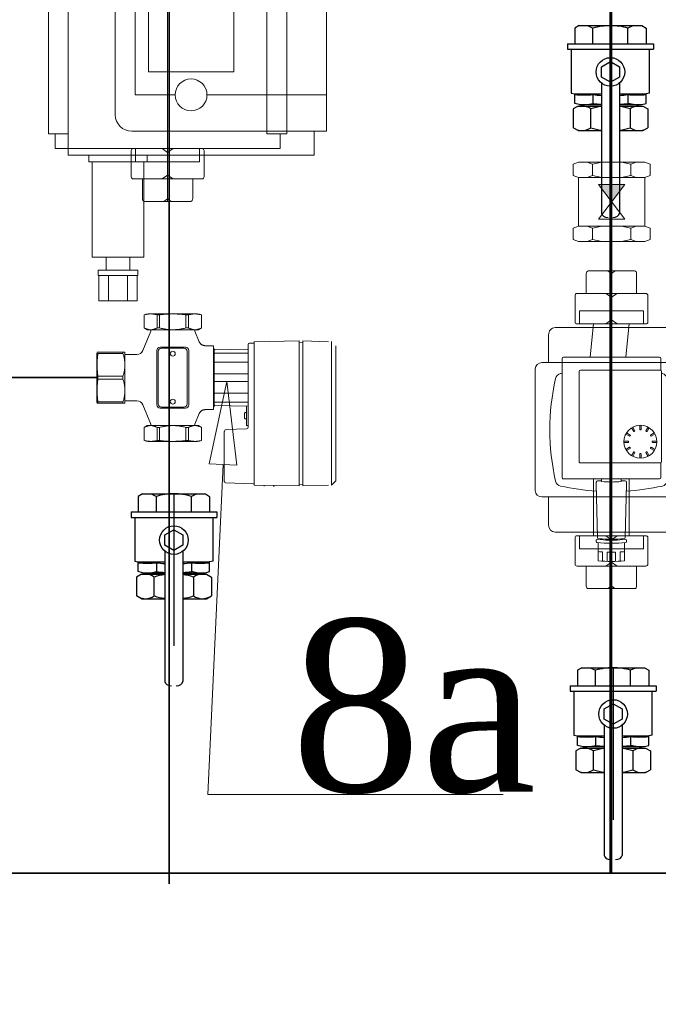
# Model space of a CAD drawing. Header units: centimetres. Extents: x -122 to 72759, y 3298 to 43172.
# Tile 213 of 243: x 31802 to 31850, y 17227 to 17302. Entities that reach past the tile are written whole.
import ezdxf
from ezdxf import colors
from ezdxf.entities.mleader import LeaderData, LeaderLine
from ezdxf.enums import TextEntityAlignment as Align
from ezdxf.lldxf.tags import DXFTag
from ezdxf.math import Vec2, Vec3

# ---------------------------------------------------------------- set-up
doc = ezdxf.new("R2010")
doc.units = ezdxf.units.CM
doc.header["$MEASUREMENT"] = 0
doc.layers.get('0').update_dxf_attribs({"lineweight": 5})
for name, color, linetype, lineweight in [('2DH_OBJ', 7, 'Continuous', 25), ('IS_ct-p', 30, 'CIEPťO_TECH_POWROT1', 60), ('IS_Powrót', 5, 'DASH', 35), ('IS_Text_Odbiornikow_Therm', 7, 'Continuous', 5), ('IS_Zasilanie', 1, 'SOLID', 35), ('S-Opisy', 250, 'Continuous', 15)]:
    doc.layers.add(name, color=color, linetype=linetype, lineweight=lineweight)
doc.layers.add('IS_Armatura_Therm', color=7, linetype='SOLID', lineweight=5, true_color=0x000000)
doc.styles.add('CP_ATTR', font='ROMANS.SHX')
doc.styles.add('IS_KS_wewn_opis', font='ARIALN.TTF', dxfattribs={"width": 0.8, "height": 18})
doc.styles.get("Standard").update_dxf_attribs({"font": 'ARIAL.TTF'})
doc.linetypes.add('CIEPťO_TECH_POWROT1', pattern='A,30,-0.0001,["//",Standard,S=8,R=0,X=0,Y=-4],-0.0001,30,-30', length=90.0002)
tags = doc.linetypes.add('DASH', pattern=[15, 10, -5]).pattern_tags.tags
tags[6:7] = [DXFTag(74, 4), DXFTag(75, 0), DXFTag(340, '0'), DXFTag(46, 0.0), DXFTag(50, 0.0), DXFTag(44, 0.0), DXFTag(45, 0.0)]
tags[4:5] = [DXFTag(74, 4), DXFTag(75, 0), DXFTag(340, '0'), DXFTag(46, 0.0), DXFTag(50, 0.0), DXFTag(44, 0.0), DXFTag(45, 0.0)]
tags = doc.linetypes.add('SOLID', pattern=[10, 10, 0]).pattern_tags.tags
tags[6:7] = [DXFTag(74, 4), DXFTag(75, 0), DXFTag(340, '0'), DXFTag(46, 0.0), DXFTag(50, 0.0), DXFTag(44, 0.0), DXFTag(45, 0.0)]
tags[4:5] = [DXFTag(74, 4), DXFTag(75, 0), DXFTag(340, '0'), DXFTag(46, 0.0), DXFTag(50, 0.0), DXFTag(44, 0.0), DXFTag(45, 0.0)]

# ---------------------------------------------------------------- blocks, each defined once
blk = doc.blocks.new('G$CF8EA4293')
at = {"layer": 'IS_Armatura_Therm'}
for p, q in [((-1.9, 0.993), (-1.9, -0.492)), ((-1.748, 1.202), (1.748, 1.202)), ((-0.273, 1.202), (0, 1.015)), ((0, -2.798), (0, 1.202)), ((0.273, 1.202), (0, 1.015)), ((0, -0.498), (0, 1.015)), ((1.9, 0.993), (1.9, -0.492)), ((-2.75, -0.651), (-2.75, -2.645)), ((-2.595, -0.498), (2.595, -0.498)), ((-0.423, -0.498), (0, -0.788)), ((0.423, -0.498), (0, -0.788)), ((2.75, -2.645), (2.75, -0.651)), ((0, -2.497), (0, -0.788)), ((0, -19.798), (0, -1.798)), ((-2.595, -2.798), (2.595, -2.798)), ((-2.415, -2.798), (2.415, -2.798)), ((-0.423, -2.787), (0, -2.497)), ((0.423, -2.787), (0, -2.497)), ((12, -17.498), (12, -12.998)), ((-2.45, -14.748), (0.575, -14.748)), ((-2.75, -18.951), (-2.75, -20.945)), ((2.595, -18.798), (-2.595, -18.798)), ((-2.415, -18.798), (2.415, -18.798)), ((-0.423, -18.81), (0, -19.099)), ((0, -18.798), (0, -22.798)), ((0.423, -18.81), (0, -19.099)), ((0, -19.099), (0, -20.808)), ((2.75, -20.945), (2.75, -18.951)), ((-0.423, -21.098), (0, -20.808)), ((0.423, -21.098), (0, -20.808)), ((2.595, -21.098), (-2.595, -21.098)), ((-1.9, -22.59), (-1.9, -21.104)), ((0, -21.098), (0, -22.611)), ((1.9, -22.59), (1.9, -21.104)), ((1.748, -22.798), (-1.748, -22.798)), ((-0.273, -22.798), (0, -22.611)), ((0.273, -22.798), (0, -22.611))]:
    blk.add_line(p, q, dxfattribs=at)
at = {"layer": 'IS_Armatura_Therm', "extrusion": (-1, 2.83277e-16, 0)}
for p, q in [((-2.415, -1.798), (2.415, -1.798)), ((-2.415, -2.798), (-2.415, -1.798)), ((2.415, -2.798), (2.415, -1.798)), ((-8.491, -3.898), (-8.491, -2.798)), ((8.491, -2.798), (-8.491, -2.798)), ((-7.5, -2.298), (-7.5, -19.298)), ((11.079, -2.298), (-7.5, -2.298)), ((11.079, -4.098), (11.079, -2.298)), ((-9, -17.698), (-9, -3.898)), ((-7.5, -3.898), (-9, -3.898)), ((-7.5, -3.898), (-7.5, -17.698)), ((12, -4.098), (-2.7, -4.098)), ((12, -17.498), (12, -4.098)), ((-3.95, -16.248), (-3.95, -5.348)), ((12, -6.598), (-2.45, -6.598)), ((-2.45, -6.598), (-2.45, -14.748)), ((-1.45, -12.998), (-1.45, -7.598)), ((-1.45, -7.598), (5, -7.598)), ((5, -7.598), (5, -12.998)), ((5, -12.998), (-1.45, -12.998)), ((2.975, -14.748), (12, -14.748)), ((-9, -17.698), (-7.5, -17.698)), ((-8.491, -18.798), (-8.491, -17.698)), ((-2.7, -17.498), (12, -17.498)), ((11.079, -19.298), (11.079, -17.498)), ((-8.491, -18.798), (8.491, -18.798)), ((-7.5, -19.298), (11.079, -19.298)), ((-5.95, -19.798), (-5.95, -19.298)), ((-2.415, -18.798), (-2.415, -19.798)), ((-1.55, -19.798), (-1.55, -19.298)), ((2.415, -18.798), (2.415, -19.798)), ((-5.95, -19.798), (-1.55, -19.798)), ((-5.7, -19.798), (-5.7, -26.998)), ((-2.415, -19.798), (2.415, -19.798)), ((-1.8, -19.798), (-1.8, -26.998)), ((-5.7, -26.998), (-1.8, -26.998)), ((-4.65, -26.998), (-4.65, -27.998)), ((-2.85, -26.998), (-2.85, -27.998)), ((-5.25, -27.998), (-2.25, -27.998)), ((-5.25, -27.998), (-5.25, -28.398)), ((-2.25, -27.998), (-2.25, -28.398)), ((-5.25, -28.398), (-2.25, -28.398)), ((-5.193, -28.398), (-5.193, -30.298)), ((-4.472, -28.398), (-4.472, -30.298)), ((-3.028, -28.398), (-3.028, -30.298)), ((-2.307, -28.398), (-2.307, -30.298)), ((-5.193, -30.298), (-2.307, -30.298))]:
    blk.add_line(p, q, dxfattribs=at)
at = {"layer": 'IS_Armatura_Therm', "extrusion": (1, -2.83277e-16, 0)}
for p, q in [((8.491, -3.898), (8.491, -2.798)), ((7.5, -3.898), (9, -3.898)), ((7.5, -3.898), (7.5, -17.698)), ((9, -17.698), (9, -3.898)), ((9, -17.698), (7.5, -17.698)), ((8.491, -18.798), (8.491, -17.698))]:
    blk.add_line(p, q, dxfattribs=at)
at = {"layer": 'IS_Armatura_Therm'}
for centre, radius, start, end in [((-2.7, -5.348), 1.25, 90, 180), ((1.775, -14.748), 1.2, 90, 180), ((1.775, -14.748), 1.2, 0, 90), ((1.775, -14.748), 1.2, 180, 270), ((1.775, -14.748), 1.2, 270, 0), ((-2.7, -16.248), 1.25, 180, 270)]:
    blk.add_arc(centre, radius, start, end, dxfattribs=at)
for centre, major_axis, ratio, start_param, end_param in [((-1.748, 0.993), (0, 0.209), 0.728684, 0, 1.570796), ((1.748, 0.993), (0, 0.209), 0.728684, -1.570796, 0), ((-2.595, -0.651), (0.155, 0), 0.992157, 1.570796, 3.141593), ((2.595, -0.651), (0.155, 0), 0.992157, 0, 1.570796), ((-2.595, -2.645), (0.155, 0), 0.992157, 3.141593, 4.712389), ((2.595, -2.645), (0.155, 0), 0.992157, -1.570796, 0), ((-2.595, -18.951), (-0.155, 0), 0.992157, -1.570796, 0), ((2.595, -18.951), (-0.155, 0), 0.992157, 3.141593, 4.712389), ((-2.595, -20.945), (-0.155, 0), 0.992157, 0, 1.570796), ((2.595, -20.945), (-0.155, 0), 0.992157, 1.570796, 3.141593), ((-1.748, -22.59), (0, -0.209), 0.728684, -1.570796, 0), ((1.748, -22.59), (0, -0.209), 0.728684, 0, 1.570796)]:
    blk.add_ellipse(centre, major_axis=major_axis, ratio=ratio, start_param=start_param, end_param=end_param, dxfattribs=at)
at = {"layer": 'IS_Armatura_Therm', "linetype": 'ByBlock', "style": 'CP_ATTR', "flags": 9}
for tag, rotation, p in [('OTHER', 270, (-0.003, 0.115)), ('WEIGHT', 270, (-0.003, 0.115)), ('VOLTAGE', 270, (-0.003, 0.115)), ('POWER', 270, (-0.003, 0.115)), ('FLOW', 270, (-0.003, 0.115)), ('TEMPERATURE', 270, (-0.003, 0.115)), ('PN', 270, (-0.003, 0.115)), ('DN', 270, (-0.003, 0.115)), ('CHARACTER', 270, (-0.003, 0.115)), ('ORDER-NO', 270, (-0.003, 0.115)), ('PRODUCT-TYPE', 270, (-0.003, 0.115)), ('ARTICLE', 270, (-0.003, 0.115)), ('PRODUCER', 270, (-0.003, 0.115)), ('NUMBER', 270, (-0.003, 0.115)), ('GROUP', 270, (-0.003, 0.115)), ('NAME', 270, (-0.003, 0.115)), ('OTHER', 90, (0.002, -19.812)), ('PRICE', 90, (0.002, -19.812)), ('EQUIPMENT', 90, (0.002, -19.812)), ('QUANTITY', 90, (0.002, -19.812)), ('WEIGHT', 90, (0.002, -19.812)), ('VOLTAGE', 90, (0.002, -19.812)), ('POWER', 90, (0.002, -19.812)), ('FLOW', 90, (0.002, -19.812)), ('TEMPERATURE', 90, (0.002, -19.812)), ('PN', 90, (0.002, -19.812)), ('DN', 90, (0.002, -19.812)), ('CHARACTER', 90, (0.002, -19.812)), ('ORDER-NO', 90, (0.002, -19.812)), ('PRODUCT-TYPE', 90, (0.002, -19.812)), ('ARTICLE', 90, (0.002, -19.812)), ('PRODUCER', 90, (0.002, -19.812)), ('NUMBER', 90, (0.002, -19.812)), ('GROUP', 90, (0.002, -19.812)), ('NAME', 90, (0.002, -19.812)), ('OTHER', 90, (0.003, -21.712)), ('WEIGHT', 90, (0.003, -21.712)), ('VOLTAGE', 90, (0.003, -21.712)), ('POWER', 90, (0.003, -21.712)), ('TEMPERATURE', 90, (0.003, -21.712)), ('CHARACTER', 90, (0.003, -21.712)), ('ORDER-NO', 90, (0.003, -21.712)), ('PRODUCT-TYPE', 90, (0.003, -21.712)), ('ARTICLE', 90, (0.003, -21.712)), ('PRODUCER', 90, (0.003, -21.712)), ('NUMBER', 90, (0.003, -21.712)), ('GROUP', 90, (0.003, -21.712)), ('FLOW', 90, (0.003, -21.712)), ('PN', 90, (0.003, -21.712)), ('DN', 90, (0.003, -21.712)), ('NAME', 90, (0.003, -21.712))]:
    blk.add_attdef(tag, text='', height=0.00005, rotation=rotation, dxfattribs=at).set_placement(p, align=Align.MIDDLE_LEFT)
blk = doc.blocks.new('G$CA64AE2BC')
for p, q in [((-2.376, 3.5), (-2.7, 3.306)), ((-2.7, 3.306), (-2.7, 2.127)), ((-2.376, 3.5), (2.376, 3.5)), ((-1.729, 3.5), (-1.323, 3.306)), ((-1.323, 2.127), (-1.323, 3.306)), ((0, 3.5), (0, -8)), ((1.729, 3.5), (1.323, 3.306)), ((1.323, 2.127), (1.323, 3.306)), ((2.376, 3.5), (2.7, 3.306)), ((2.7, 3.306), (2.7, 2.127)), ((-3.239, 2.127), (3.239, 2.127)), ((-3.239, 2.127), (-3.239, 1.716)), ((-3.239, 1.716), (3.239, 1.716)), ((-2.958, 1.716), (-2.958, -1.592)), ((2.958, -1.592), (2.958, 1.716)), ((3.239, 2.127), (3.239, 1.716)), ((-0.675, 0.39), (0, 0.779)), ((0, 0.779), (0.675, 0.39)), ((-0.675, -0.39), (-0.675, 0.39)), ((0.675, 0.39), (0.675, -0.39)), ((0, -0.779), (-0.675, -0.39)), ((0.675, -0.39), (0, -0.779)), ((-0.675, -0.843), (-0.675, -10.679)), ((0.675, -0.843), (0.675, -10.679)), ((-2.958, -1.592), (-2.7, -1.648)), ((-2.7, -2.381), (-2.7, -1.648)), ((-2.7, -1.648), (-0.675, -1.648)), ((-1.323, -1.711), (-1.323, -2.381)), ((0.675, -1.648), (2.7, -1.648)), ((1.323, -1.711), (1.323, -2.381)), ((2.958, -1.592), (2.7, -1.648)), ((2.7, -2.381), (2.7, -1.648)), ((-2.45, -2.575), (-2.829, -2.787)), ((-2.829, -2.787), (-2.829, -4.213)), ((-2.376, -2.464), (-2.7, -2.381)), ((-2.45, -2.575), (-0.675, -2.575)), ((-2.376, -2.464), (-0.675, -2.464)), ((-2.12, -2.464), (-2.12, -2.575)), ((-1.729, -2.464), (-1.323, -2.381)), ((-1.485, -4.213), (-1.485, -2.787)), ((0.675, -2.464), (2.376, -2.464)), ((0.675, -2.575), (2.45, -2.575)), ((1.729, -2.464), (1.323, -2.381)), ((1.485, -2.787), (1.485, -4.213)), ((2.12, -2.464), (2.12, -2.575)), ((2.376, -2.464), (2.7, -2.381)), ((2.45, -2.575), (2.829, -2.787)), ((2.829, -2.787), (2.829, -4.213)), ((-2.45, -4.425), (-2.829, -4.213)), ((-2.45, -4.425), (-0.675, -4.425)), ((0.675, -4.425), (2.45, -4.425)), ((2.45, -4.425), (2.829, -4.213))]:
    blk.add_line(p, q)
blk.add_circle((0, 0), 1.08)
for centre, major_axis, ratio, start_param, end_param in [((0.009, 1.163), (3.335, 0), 0.700858, 1.57347, 1.981618), ((-0.009, 1.163), (3.335, 0), 0.700858, 1.159975, 1.568122), ((-1.945, -1.243), (2.307, 0), 0.214533, 4.378938, 4.712393), ((-1.945, -1.243), (1.896, 0), 0.261045, -1.570792, -1.236579), ((0.204, -0.795), (3.824, 0), 0.261045, 4.301568, 4.480366), ((-0.204, -0.795), (3.824, 0), 0.261045, -1.338774, -1.159975), ((1.945, -1.243), (1.896, 0), 0.261045, 4.378172, 4.712385), ((1.945, -1.243), (2.307, 0), 0.214533, 4.712385, 5.04584), ((-2.138, -3.847), (0, 1.272), 0.98529, 0.004995, 0.411526), ((-2.144, -3.791), (0, 1.216), 0.959459, -0.600118, 0), ((-0.168, -7.12), (0, 4.545), 0.959459, 0.116569, 0.306968), ((0.204, -1.466), (3.824, 0), 0.261045, 4.301568, 4.480366), ((-0.204, -1.466), (3.824, 0), 0.261045, -1.338774, -1.159975), ((0.168, -7.12), (0, 4.545), 0.959459, -0.306968, -0.116569), ((2.144, -3.791), (0, 1.216), 0.959459, 0, 0.600118), ((-2.138, -3.153), (0, 1.272), 0.98529, 2.730067, 3.136597), ((-2.144, -3.209), (0, 1.216), 0.959459, -3.141593, -2.541474), ((-0.168, 0.12), (0, 4.545), 0.959459, 2.834625, 3.025024), ((0.168, 0.12), (0, 4.545), 0.959459, -3.025024, -2.834625), ((2.144, -3.209), (0, 1.216), 0.959459, 2.541474, 3.141593), ((2.138, -3.153), (0, 1.272), 0.98529, -3.136597, -2.730067), ((-0.169, -10.679), (0.506, 0), 0.633951, 3.141593, 4.712389), ((0.169, -10.679), (0.506, 0), 0.633951, -1.570796, 0)]:
    blk.add_ellipse(centre, major_axis=major_axis, ratio=ratio, start_param=start_param, end_param=end_param)
at = {"linetype": 'ByBlock', "style": 'CP_ATTR', "flags": 9}
for tag in ['NAME', 'GROUP', 'NUMBER', 'PRODUCER', 'ARTICLE', 'PRODUCT-TYPE', 'ORDER-NO', 'CHARACTER', 'DN', 'PN', 'TEMPERATURE', 'FLOW', 'POWER', 'VOLTAGE', 'WEIGHT', 'OTHER']:
    blk.add_attdef(tag, text='', height=0.000005, rotation=270, dxfattribs=at).set_placement((-0.003, 3.509), align=Align.MIDDLE_LEFT)
blk = doc.blocks.new('A$C0A6F419B')
for p, q in [((32.1, 29.58), (5.21, 29.58)), ((6, 30.36), (31.32, 30.36)), ((31.32, 30.36), (32.1, 29.58)), ((5.09, 24.21), (5.23, 29.02)), ((32.25, 24.21), (32.12, 29.02)), ((5.09, 24.21), (32.25, 24.21)), ((5.41, 24.21), (5.35, 23.53)), ((31.93, 24.21), (31.99, 23.53)), ((5.08, 23.53), (32.26, 23.53)), ((5.08, 23.53), (5.23, 15.13)), ((32.12, 15.13), (32.26, 23.53)), ((32.41, 18.73), (32.24, 18.73)), ((32.31, 16.93), (32.15, 16.93)), ((5.23, 15.13), (5.23, 15.13)), ((5.28, 15.08), (32.06, 15.08)), ((5.47, 15.02), (5.5, 14.2)), ((31.68, 9.72), (31.87, 15.02)), ((5.75, 13.96), (21.22, 13.96)), ((6.64, 13.83), (6.75, 7.6)), ((7.37, 7.47), (7.37, 13.96)), ((9.04, 7.47), (9.04, 13.96)), ((11.23, 7.47), (11.23, 13.96)), ((12.69, 7.47), (12.69, 13.96)), ((14.88, 7.47), (14.88, 13.96)), ((16.55, 7.47), (16.55, 13.96)), ((17.28, 13.96), (17.17, 7.6)), ((17.41, 13.62), (20.78, 13.62)), ((18.47, 13.62), (18.51, 13.4)), ((18.64, 13.29), (19.53, 13.29)), ((19.7, 13.62), (19.67, 13.4)), ((20.92, 13.83), (20.92, 13.76)), ((21.55, 13.64), (21.69, 9.81)), ((22.02, 9.48), (31.44, 9.48)), ((17.95, 7.47), (5.97, 7.47)), ((5.97, 5.88), (5.97, 7.47)), ((6.75, 7.6), (17.17, 7.6)), ((6.88, 7.47), (17.04, 7.47)), ((10.77, 7.47), (10.76, 7.47)), ((13.15, 7.47), (13.16, 7.47)), ((17.95, 5.88), (17.95, 7.47)), ((0.18, 5.22), (-0.02, 4.48)), ((-0.02, 4.48), (-0.02, -4.81)), ((2.63, 5.22), (0.18, 5.22)), ((2.63, 5.22), (0.18, 5.22)), ((0.18, 5.22), (0.18, 5.22)), ((2.97, 4.63), (2.63, 5.22)), ((2.63, 5.22), (2.63, 5.22)), ((2.97, -4.96), (2.97, 4.63)), ((3.27, 3.95), (2.97, 3.95)), ((3.27, 3.95), (5.24, 4.78)), ((18.68, 4.78), (20.65, 3.95)), ((20.95, 3.95), (20.65, 3.95)), ((21.29, 5.22), (20.95, 4.63)), ((20.95, 4.63), (20.95, -4.96)), ((21.29, 5.22), (21.29, 5.22)), ((23.74, 5.22), (21.29, 5.22)), ((23.74, 5.22), (21.29, 5.22)), ((23.74, 5.22), (23.74, 5.22)), ((23.94, 4.48), (23.74, 5.22)), ((23.94, 4.48), (23.94, -4.81)), ((2.63, 2.75), (0.18, 2.75)), ((0.18, 2.75), (0.18, 2.3)), ((2.63, 2.3), (0.18, 2.3)), ((2.63, 2.75), (2.63, 2.3)), ((6.27, -2.56), (6.27, 2.23)), ((6.42, -2.29), (6.42, 1.9)), ((6.87, 2.83), (17.05, 2.83)), ((7.02, 2.5), (16.9, 2.5)), ((17.5, 1.9), (17.5, -2.29)), ((17.65, 2.23), (17.65, -2.56)), ((21.29, 2.75), (21.29, 2.3)), ((23.74, 2.75), (21.29, 2.75)), ((23.74, 2.3), (21.29, 2.3)), ((23.74, 2.75), (23.74, 2.3)), ((23.94, -0.56), (23.9, -0.56)), ((2.63, -2.64), (0.18, -2.64)), ((0.18, -2.64), (0.18, -3.08)), ((2.63, -3.08), (0.18, -3.08)), ((2.63, -2.64), (2.63, -3.08)), ((17.05, -3.16), (6.87, -3.16)), ((16.9, -2.89), (7.02, -2.89)), ((21.29, -2.64), (21.29, -3.08)), ((23.74, -2.64), (21.29, -2.64)), ((23.74, -3.08), (21.29, -3.08)), ((23.74, -2.64), (23.74, -3.08)), ((0.18, -5.56), (-0.02, -4.81)), ((2.97, -4.96), (2.63, -5.56)), ((3.27, -4.28), (2.97, -4.28)), ((6.88, -5.81), (3.27, -4.28)), ((20.65, -4.28), (17.04, -5.81)), ((20.95, -4.28), (20.65, -4.28)), ((21.29, -5.56), (20.95, -4.96)), ((23.94, -4.81), (23.74, -5.56)), ((2.63, -5.55), (0.18, -5.55)), ((0.18, -5.55), (0.18, -5.56)), ((2.63, -5.56), (0.18, -5.56)), ((2.63, -5.55), (2.63, -5.56)), ((7.62, -9.15), (7.62, -6.91)), ((16.3, -9.15), (16.3, -6.91)), ((21.29, -5.55), (21.29, -5.56)), ((23.74, -5.55), (21.29, -5.55)), ((23.74, -5.56), (21.29, -5.56)), ((23.74, -5.55), (23.74, -5.56)), ((7.17, -9.15), (16.75, -9.15)), ((7.17, -14.35), (7.17, -9.15)), ((16.75, -14.35), (16.75, -9.15)), ((7.17, -9.5), (7.42, -9.5)), ((7.42, -9.5), (7.42, -14.19)), ((11.7, -9.5), (12.22, -9.5)), ((11.7, -9.5), (11.7, -14.19)), ((12.22, -9.5), (12.22, -14.19)), ((16.49, -9.5), (16.75, -9.5)), ((16.49, -9.5), (16.49, -14.19)), ((7.32, -14.39), (16.6, -14.39)), ((11.7, -14.19), (12.22, -14.19)), ((16.49, -14.19), (16.75, -14.19)), ((16.75, -14.35), (16.6, -14.39))]:
    blk.add_line(p, q)
for points in [[(5.24, 4.78), (5.29, 4.81), (5.35, 4.84), (5.41, 4.87), (5.47, 4.91), (5.52, 4.95), (5.57, 4.99), (5.62, 5.04), (5.67, 5.09), (5.71, 5.14), (5.75, 5.19), (5.79, 5.25), (5.82, 5.31), (5.85, 5.37), (5.88, 5.43), (5.9, 5.49), (5.92, 5.56), (5.94, 5.62), (5.95, 5.69), (5.96, 5.75), (5.97, 5.82), (5.97, 5.88)], [(17.95, 5.88), (17.95, 5.82), (17.96, 5.75), (17.97, 5.69), (17.98, 5.62), (18, 5.56), (18.02, 5.49), (18.04, 5.43), (18.07, 5.37), (18.1, 5.31), (18.13, 5.25), (18.17, 5.19), (18.21, 5.14), (18.25, 5.09), (18.3, 5.04), (18.35, 4.99), (18.4, 4.95), (18.45, 4.91), (18.51, 4.87), (18.56, 4.84), (18.62, 4.81), (18.68, 4.78)], [(0.18, 5.22), (0.16, 5.12), (0.14, 5.03), (0.12, 4.93), (0.1, 4.84), (0.08, 4.74), (0.07, 4.65), (0.05, 4.55), (0.04, 4.46), (0.04, 4.36), (0.03, 4.27), (0.02, 4.17), (0.02, 4.08), (0.02, 3.98), (0.02, 3.89), (0.02, 3.79), (0.03, 3.7), (0.04, 3.6), (0.04, 3.51), (0.05, 3.41), (0.07, 3.32), (0.08, 3.23), (0.1, 3.13), (0.12, 3.04), (0.14, 2.94), (0.16, 2.85), (0.18, 2.75)], [(2.63, 5.22), (2.67, 5.13), (2.72, 5.04), (2.76, 4.95), (2.8, 4.86), (2.83, 4.77), (2.86, 4.68), (2.89, 4.6), (2.91, 4.51), (2.93, 4.42), (2.94, 4.33), (2.96, 4.25), (2.97, 4.16), (2.97, 4.07), (2.97, 3.98)], [(2.97, 3.98), (2.97, 3.9), (2.97, 3.81), (2.96, 3.72), (2.94, 3.63), (2.93, 3.55), (2.91, 3.46), (2.89, 3.37), (2.86, 3.28), (2.83, 3.2), (2.8, 3.11), (2.76, 3.02), (2.72, 2.93), (2.67, 2.84), (2.63, 2.75)], [(21.29, 5.22), (21.24, 5.13), (21.2, 5.04), (21.16, 4.95), (21.12, 4.86), (21.09, 4.77), (21.06, 4.68), (21.03, 4.6), (21.01, 4.51), (20.99, 4.42), (20.97, 4.33), (20.96, 4.25), (20.95, 4.16), (20.95, 4.07), (20.95, 3.98)], [(20.95, 3.98), (20.95, 3.9), (20.95, 3.81), (20.96, 3.72), (20.97, 3.63), (20.99, 3.55), (21.01, 3.46), (21.03, 3.37), (21.06, 3.28), (21.09, 3.2), (21.12, 3.11), (21.16, 3.02), (21.2, 2.93), (21.24, 2.84), (21.29, 2.75)], [(23.74, 5.22), (23.76, 5.12), (23.78, 5.03), (23.8, 4.93), (23.82, 4.84), (23.84, 4.74), (23.85, 4.65), (23.86, 4.55), (23.88, 4.46), (23.88, 4.36), (23.89, 4.27), (23.9, 4.17), (23.9, 4.08), (23.9, 3.98), (23.9, 3.89), (23.9, 3.79), (23.89, 3.7), (23.88, 3.6), (23.88, 3.51), (23.86, 3.41), (23.85, 3.32), (23.84, 3.23), (23.82, 3.13), (23.8, 3.04), (23.78, 2.94), (23.76, 2.85), (23.74, 2.75)], [(0.18, 2.3), (0.16, 2.12), (0.14, 1.93), (0.12, 1.74), (0.1, 1.56), (0.08, 1.37), (0.07, 1.19), (0.06, 1), (0.05, 0.81), (0.04, 0.62), (0.03, 0.42), (0.02, 0.22), (0.02, 0.03), (0.02, -0.17), (0.02, -0.36), (0.02, -0.56), (0.03, -0.75), (0.04, -0.95), (0.05, -1.14), (0.06, -1.33), (0.07, -1.52), (0.08, -1.7), (0.1, -1.89), (0.12, -2.08), (0.14, -2.26), (0.16, -2.45), (0.18, -2.64)], [(2.63, 2.3), (2.67, 2.12), (2.72, 1.94), (2.76, 1.76), (2.8, 1.58), (2.83, 1.41), (2.86, 1.23), (2.89, 1.06), (2.91, 0.88), (2.93, 0.71), (2.94, 0.53), (2.96, 0.36), (2.97, 0.18), (2.97, 0.01), (2.97, -0.17)], [(21.29, 2.3), (21.24, 2.12), (21.2, 1.94), (21.16, 1.76), (21.12, 1.58), (21.09, 1.41), (21.06, 1.23), (21.03, 1.06), (21.01, 0.88), (20.99, 0.71), (20.97, 0.53), (20.96, 0.36), (20.95, 0.18), (20.95, 0.01), (20.95, -0.17)], [(23.74, 2.3), (23.76, 2.12), (23.78, 1.93), (23.8, 1.74), (23.82, 1.56), (23.84, 1.37), (23.85, 1.19), (23.86, 1), (23.87, 0.81), (23.88, 0.62), (23.89, 0.42), (23.9, 0.22), (23.9, 0.03), (23.9, -0.17), (23.9, -0.36), (23.9, -0.56), (23.89, -0.75), (23.88, -0.95), (23.87, -1.14), (23.86, -1.33), (23.85, -1.52), (23.84, -1.7), (23.82, -1.89), (23.8, -2.08), (23.78, -2.26), (23.76, -2.45), (23.74, -2.64)], [(2.97, -0.17), (2.97, -0.34), (2.97, -0.52), (2.96, -0.69), (2.94, -0.87), (2.93, -1.04), (2.91, -1.22), (2.89, -1.39), (2.86, -1.57), (2.83, -1.74), (2.8, -1.92), (2.76, -2.09), (2.72, -2.27), (2.67, -2.45), (2.63, -2.64)], [(20.95, -0.17), (20.95, -0.34), (20.95, -0.52), (20.96, -0.69), (20.97, -0.87), (20.99, -1.04), (21.01, -1.22), (21.03, -1.39), (21.06, -1.57), (21.09, -1.74), (21.12, -1.92), (21.16, -2.09), (21.2, -2.27), (21.24, -2.45), (21.29, -2.64)], [(0.18, -3.08), (0.16, -3.18), (0.14, -3.27), (0.12, -3.37), (0.1, -3.46), (0.08, -3.56), (0.07, -3.65), (0.05, -3.75), (0.04, -3.84), (0.04, -3.94), (0.03, -4.03), (0.02, -4.13), (0.02, -4.22), (0.02, -4.32), (0.02, -4.41), (0.02, -4.51), (0.03, -4.6), (0.04, -4.7), (0.04, -4.79), (0.05, -4.89), (0.07, -4.98), (0.08, -5.07), (0.1, -5.17), (0.12, -5.26), (0.14, -5.36), (0.16, -5.46), (0.18, -5.55)], [(2.63, -3.08), (2.67, -3.17), (2.72, -3.26), (2.76, -3.35), (2.8, -3.44), (2.83, -3.53), (2.86, -3.62), (2.89, -3.7), (2.91, -3.79), (2.93, -3.88), (2.94, -3.97), (2.96, -4.05), (2.97, -4.14), (2.97, -4.23), (2.97, -4.32)], [(21.29, -3.08), (21.24, -3.17), (21.2, -3.26), (21.16, -3.35), (21.12, -3.44), (21.09, -3.53), (21.06, -3.62), (21.03, -3.7), (21.01, -3.79), (20.99, -3.88), (20.97, -3.97), (20.96, -4.05), (20.95, -4.14), (20.95, -4.23), (20.95, -4.32)], [(23.74, -3.08), (23.76, -3.18), (23.78, -3.27), (23.8, -3.37), (23.82, -3.46), (23.84, -3.56), (23.85, -3.65), (23.86, -3.75), (23.88, -3.84), (23.88, -3.94), (23.89, -4.03), (23.9, -4.13), (23.9, -4.22), (23.9, -4.32), (23.9, -4.41), (23.9, -4.51), (23.89, -4.6), (23.88, -4.7), (23.88, -4.79), (23.86, -4.89), (23.85, -4.98), (23.84, -5.07), (23.82, -5.17), (23.8, -5.26), (23.78, -5.36), (23.76, -5.46), (23.74, -5.55)], [(2.97, -4.32), (2.97, -4.4), (2.97, -4.49), (2.96, -4.58), (2.94, -4.67), (2.93, -4.75), (2.91, -4.84), (2.89, -4.93), (2.86, -5.02), (2.83, -5.1), (2.8, -5.19), (2.76, -5.28), (2.72, -5.37), (2.67, -5.46), (2.63, -5.55)], [(20.95, -4.32), (20.95, -4.4), (20.95, -4.49), (20.96, -4.58), (20.97, -4.67), (20.99, -4.75), (21.01, -4.84), (21.03, -4.93), (21.06, -5.02), (21.09, -5.1), (21.12, -5.19), (21.16, -5.28), (21.2, -5.37), (21.24, -5.46), (21.29, -5.55)], [(7.42, -9.5), (7.58, -9.45), (7.74, -9.41), (7.89, -9.37), (8.05, -9.33), (8.2, -9.3), (8.35, -9.27), (8.5, -9.24), (8.66, -9.22), (8.81, -9.2), (8.96, -9.18), (9.11, -9.17), (9.26, -9.16), (9.41, -9.15), (9.56, -9.15)], [(9.56, -9.15), (9.72, -9.15), (9.87, -9.16), (10.02, -9.17), (10.17, -9.18), (10.32, -9.2), (10.47, -9.22), (10.62, -9.24), (10.78, -9.27), (10.93, -9.3), (11.08, -9.33), (11.23, -9.37), (11.39, -9.41), (11.54, -9.45), (11.7, -9.5)], [(12.22, -9.5), (12.37, -9.45), (12.53, -9.41), (12.69, -9.37), (12.84, -9.33), (12.99, -9.3), (13.14, -9.27), (13.3, -9.24), (13.45, -9.22), (13.6, -9.2), (13.75, -9.18), (13.9, -9.17), (14.05, -9.16), (14.2, -9.15), (14.36, -9.15)], [(14.36, -9.15), (14.51, -9.15), (14.66, -9.16), (14.81, -9.17), (14.96, -9.18), (15.11, -9.2), (15.26, -9.22), (15.42, -9.24), (15.57, -9.27), (15.72, -9.3), (15.87, -9.33), (16.03, -9.37), (16.18, -9.41), (16.34, -9.45), (16.49, -9.5)], [(7.42, -14.19), (7.59, -14.22), (7.75, -14.24), (7.91, -14.26), (8.07, -14.27), (8.23, -14.29), (8.39, -14.3), (8.55, -14.32), (8.72, -14.33), (8.89, -14.34), (9.06, -14.34), (9.23, -14.35), (9.39, -14.35), (9.56, -14.35), (9.73, -14.35), (9.9, -14.35), (10.07, -14.34), (10.24, -14.34), (10.41, -14.33), (10.57, -14.32), (10.74, -14.3), (10.9, -14.29), (11.06, -14.27), (11.22, -14.26), (11.38, -14.24), (11.54, -14.22), (11.7, -14.19)], [(12.22, -14.19), (12.38, -14.22), (12.54, -14.24), (12.7, -14.26), (12.86, -14.27), (13.02, -14.29), (13.18, -14.3), (13.35, -14.32), (13.51, -14.33), (13.68, -14.34), (13.85, -14.34), (14.02, -14.35), (14.19, -14.35), (14.36, -14.35), (14.53, -14.35), (14.69, -14.35), (14.86, -14.34), (15.03, -14.34), (15.2, -14.33), (15.37, -14.32), (15.53, -14.3), (15.69, -14.29), (15.85, -14.27), (16.01, -14.26), (16.17, -14.24), (16.33, -14.22), (16.49, -14.19)]]:
    blk.add_lwpolyline(points)
for centre in [(7.47, -0.17), (16.45, -0.17)]:
    blk.add_circle(centre, 0.464)
for centre, radius, start, end in [((5.28, 15.13), 0.0559, 181, 270), ((5.42, 15.02), 0.0559, 2, 90), ((31.93, 15.02), 0.0559, 90, 178), ((32.06, 15.13), 0.0559, 270, 359), ((5.75, 14.21), 0.246, 182, 270), ((6.5, 13.83), 0.134, 1, 90), ((17.41, 13.49), 0.134, 90, 179), ((18.64, 13.42), 0.134, 189.4623, 270), ((19.53, 13.42), 0.134, 270, 350.5377), ((20.78, 13.76), 0.134, 270, 0), ((21.05, 13.83), 0.134, 90, 180), ((21.22, 13.62), 0.336, 2, 90), ((22.02, 9.82), 0.336, 182, 270), ((31.44, 9.73), 0.246, 270, 358), ((6.42, 7.77), 0.3, 270, 0), ((6.88, 7.61), 0.134, 181, 270), ((17.04, 7.61), 0.134, 270, 359), ((17.5, 7.77), 0.3, 180, 270), ((6.87, 2.23), 0.599, 90, 180), ((7.02, 1.9), 0.599, 90, 180), ((16.9, 1.9), 0.599, 0, 90), ((17.05, 2.23), 0.599, 360, 90), ((6.87, -2.56), 0.599, 180, 270), ((7.02, -2.29), 0.599, 180, 270), ((16.9, -2.29), 0.599, 270, 0), ((17.05, -2.56), 0.599, 270, 0), ((6.42, -6.91), 1.2, 359.9996, 67.1272), ((17.5, -6.91), 1.2, 112.8729, 180.0002)]:
    blk.add_arc(centre, radius, start, end)
blk = doc.blocks.new('G$CB51E6A42')
for p, q in [((-4.557, 11.924), (-4.557, 10.439)), ((-4.405, 12.133), (-0.909, 12.133)), ((-2.93, 12.133), (-2.657, 11.946)), ((-2.657, 8.133), (-2.657, 12.133)), ((-2.385, 12.133), (-2.657, 11.946)), ((-2.657, 10.433), (-2.657, 11.946)), ((-0.757, 11.924), (-0.757, 10.439)), ((-5.253, 10.433), (-0.062, 10.433)), ((-3.08, 10.433), (-2.657, 10.143)), ((-2.234, 10.433), (-2.657, 10.143)), ((-5.407, 10.28), (-5.407, 8.286)), ((-2.657, 8.434), (-2.657, 10.143)), ((0.093, 8.286), (0.093, 10.28)), ((-0.242, 9.133), (-5.072, 9.133)), ((-2.657, -8.867), (-2.657, 9.133)), ((-3.08, 8.145), (-2.657, 8.434)), ((-2.234, 8.145), (-2.657, 8.434)), ((-5.253, 8.133), (-0.062, 8.133)), ((-0.242, 8.133), (-5.072, 8.133)), ((-4.273, 5.636), (-4.004, 8.133)), ((-1.579, 5.636), (-1.31, 8.133)), ((-4.004, -3.567), (-4.004, -7.867)), ((-1.31, -3.567), (-1.31, -7.867)), ((-3.704, -8.016), (-3.799, -3.945)), ((-1.516, -3.945), (-1.611, -8.016)), ((-5.407, -8.02), (-5.407, -10.014)), ((-0.062, -7.867), (-5.253, -7.867)), ((-0.242, -7.867), (-5.072, -7.867)), ((-3.503, -8.123), (-3.743, -8.146)), ((-3.08, -7.878), (-2.657, -8.168)), ((-2.657, -7.867), (-2.657, -11.867)), ((-2.234, -7.878), (-2.657, -8.168)), ((-2.657, -8.168), (-2.657, -9.877)), ((-1.812, -8.123), (-1.572, -8.146)), ((0.093, -10.014), (0.093, -8.02)), ((-0.242, -8.867), (-5.072, -8.867)), ((-0.062, -10.167), (-5.253, -10.167)), ((-4.557, -11.658), (-4.557, -10.173)), ((-3.08, -10.167), (-2.657, -9.877)), ((-2.234, -10.167), (-2.657, -9.877)), ((-2.657, -10.167), (-2.657, -11.68)), ((-0.757, -11.658), (-0.757, -10.173)), ((-0.909, -11.867), (-4.405, -11.867)), ((-2.93, -11.867), (-2.657, -11.68)), ((-2.385, -11.867), (-2.657, -11.68))]:
    blk.add_line(p, q)
at = {"extrusion": (-1, 6.12323e-17, 0)}
for p, q in [((-5.072, 9.133), (-5.072, 8.133)), ((-0.242, 9.133), (-0.242, 8.133)), ((1.593, 7.855), (-6.907, 7.855)), ((-7.407, 7.299), (-7.407, 5.208)), ((2.093, 5.208), (2.093, 7.299)), ((2.593, 5.208), (-7.907, 5.208)), ((-6.387, -3.467), (-6.387, 5.533)), ((-6.288, 5.633), (0.973, 5.633)), ((1.073, 4.62), (1.073, 5.533)), ((-8.407, 4.73), (-8.407, -4.464)), ((-5.094, 4.533), (-5.094, -2.267)), ((1.023, 4.633), (-4.995, 4.633)), ((1.122, -2.267), (1.122, 4.533)), ((3.093, -4.464), (3.093, 4.73)), ((-1.133, 0.29), (-0.972, 0.009)), ((-0.886, 0.059), (-1.047, 0.34)), ((-0.938, 0), (-0.895, 0.025)), ((-0.519, 0.482), (-0.519, 0.158)), ((-0.494, 0.133), (-0.444, 0.133)), ((-0.419, 0.158), (-0.419, 0.482)), ((0.109, 0.34), (-0.052, 0.059)), ((-0.043, 0.025), (0, 0)), ((0.034, 0.009), (0.195, 0.29)), ((-1.389, -0.717), (-1.712, -0.717)), ((-1.57, -0.186), (-1.291, -0.348)), ((-1.241, -0.261), (-1.52, -0.099)), ((-1.364, -0.792), (-1.364, -0.742)), ((-1.257, -0.339), (-1.232, -0.295)), ((0.294, -0.295), (0.319, -0.339)), ((0.582, -0.099), (0.303, -0.261)), ((0.353, -0.348), (0.632, -0.186)), ((0.426, -0.742), (0.426, -0.792)), ((0.773, -0.717), (0.451, -0.717)), ((-1.712, -0.817), (-1.389, -0.817)), ((-1.291, -1.186), (-1.57, -1.348)), ((-1.52, -1.435), (-1.241, -1.273)), ((-1.232, -1.239), (-1.257, -1.195)), ((0.319, -1.195), (0.294, -1.239)), ((0.303, -1.273), (0.582, -1.435)), ((0.632, -1.348), (0.353, -1.186)), ((0.451, -0.817), (0.773, -0.817)), ((-0.972, -1.543), (-1.133, -1.824)), ((-1.047, -1.874), (-0.886, -1.593)), ((-0.895, -1.559), (-0.938, -1.534)), ((-0.519, -1.692), (-0.519, -2.016)), ((-0.444, -1.667), (-0.494, -1.667)), ((-0.419, -2.016), (-0.419, -1.692)), ((-0.052, -1.593), (0.109, -1.874)), ((0, -1.534), (-0.043, -1.559)), ((0.195, -1.824), (0.034, -1.543)), ((-4.995, -2.367), (1.023, -2.367)), ((1.073, -3.467), (1.073, -2.354)), ((-6.288, -3.567), (0.973, -3.567)), ((-3.403, -3.57), (-3.403, -3.771)), ((-1.911, -3.57), (-1.911, -3.771)), ((-3.799, -3.945), (-3.799, -3.814)), ((-3.705, -3.724), (-3.403, -3.724)), ((-1.911, -3.724), (-1.615, -3.724)), ((-1.516, -3.824), (-1.516, -3.945)), ((-7.907, -4.942), (2.593, -4.942)), ((-7.407, -4.942), (-7.407, -7.069)), ((2.093, -7.069), (2.093, -4.942)), ((-6.907, -7.601), (1.593, -7.601)), ((-5.072, -8.867), (-5.072, -7.867)), ((-3.503, -8.115), (-3.503, -8.16)), ((-1.812, -8.115), (-1.812, -8.16)), ((-0.242, -8.867), (-0.242, -7.867)), ((-3.801, -8.31), (-3.801, -8.21)), ((-3.652, -9.758), (-3.652, -8.384)), ((-1.663, -9.758), (-1.663, -8.384)), ((-1.514, -8.31), (-1.514, -8.21)), ((-3.32, -9.098), (-3.32, -9.788)), ((-2.968, -9.808), (-2.968, -9.109)), ((-2.347, -9.109), (-2.347, -9.808)), ((-1.994, -9.788), (-1.994, -9.098))]:
    blk.add_line(p, q, dxfattribs=at)
for centre, major_axis, ratio, start_param, end_param in [((-4.405, 11.924), (0, 0.209), 0.728684, 0, 1.570796), ((-0.909, 11.924), (0, 0.209), 0.728684, -1.570796, 0), ((-5.253, 10.28), (0.155, 0), 0.992157, 1.570796, 3.141593), ((-0.062, 10.28), (0.155, 0), 0.992157, 0, 1.570796), ((-5.253, 8.286), (0.155, 0), 0.992157, 3.141593, 4.712389), ((-0.062, 8.286), (0.155, 0), 0.992157, -1.570796, 0), ((-6.907, 7.299), (0, -0.556), 0.899249, -3.141593, -1.570796), ((1.593, 7.299), (0, -0.556), 0.899249, 1.570796, 3.141593), ((-7.907, 4.73), (-0.5, 0), 0.955771, -1.570796, 0), ((-6.288, 5.533), (0, 0.1), 0.994652, 0, 1.570796), ((0.973, 5.533), (0, 0.1), 0.994652, 4.712389, 6.283185), ((2.593, 4.73), (-0.5, 0), 0.955771, 3.141593, 4.712389), ((-4.995, 4.533), (0, 0.1), 0.994652, 0, 1.570796), ((1.023, 4.533), (0, 0.1), 0.994652, 4.712389, 6.283185), ((10.279, 0.133), (0, 17.681), 0.994652, 1.350232, 1.791361), ((-6.396, 3.892), (0, 0.5), 0.994652, 0.220564, 1.350232), ((-2.657, -12.873), (0, 17.681), 0.994652, 0.21372, 0.220564), ((-2.657, -12.873), (0, 17.681), 0.994652, 6.062621, 6.066571), ((1.081, 3.892), (0, 0.5), 0.994652, 4.932953, 6.062621), ((-15.593, 0.133), (0, 17.681), 0.994652, 4.491825, 4.932953), ((-0.951, 0.022), (0, 0.025), 0.994652, 2.094395, 3.665191), ((-0.908, 0.047), (0, 0.025), 0.994652, 3.665191, 5.235988), ((-0.494, 0.158), (0, 0.025), 0.994652, 1.570796, 3.141593), ((-0.444, 0.158), (0, 0.025), 0.994652, 3.141593, 4.712389), ((-0.031, 0.047), (0, 0.025), 0.994652, 1.047198, 2.617994), ((0.012, 0.022), (0, 0.025), 0.994652, 2.617994, 4.18879), ((-1.389, -0.742), (0, 0.025), 0.994652, 4.712389, 6.283185), ((-1.278, -0.326), (0, 0.025), 0.994652, 2.617994, 4.18879), ((-1.253, -0.283), (0, 0.025), 0.994652, 4.18879, 5.759587), ((0.315, -0.283), (0, 0.025), 0.994652, 0.523599, 2.094395), ((0.34, -0.326), (0, 0.025), 0.994652, 2.094395, 3.665191), ((0.451, -0.742), (0, 0.025), 0.994652, 0, 1.570796), ((-1.389, -0.792), (0, 0.025), 0.994652, 3.141593, 4.712389), ((-1.278, -1.208), (0, 0.025), 0.994652, 5.235988, 6.806784), ((-1.253, -1.251), (0, 0.025), 0.994652, 3.665191, 5.235988), ((0.315, -1.251), (0, 0.025), 0.994652, 1.047198, 2.617994), ((0.34, -1.208), (0, 0.025), 0.994652, 5.759587, 7.330383), ((0.451, -0.792), (0, 0.025), 0.994652, 1.570796, 3.141593), ((-0.951, -1.555), (0, 0.025), 0.994652, 5.759587, 7.330383), ((-0.908, -1.58), (0, 0.025), 0.994652, 4.18879, 5.759587), ((-0.494, -1.692), (0, 0.025), 0.994652, 0, 1.570796), ((-0.444, -1.692), (0, 0.025), 0.994652, 4.712389, 6.283185), ((-0.031, -1.58), (0, 0.025), 0.994652, 0.523599, 2.094395), ((0.012, -1.555), (0, 0.025), 0.994652, 5.235988, 6.806784), ((-4.995, -2.267), (0, 0.1), 0.994652, 1.570796, 3.141593), ((1.023, -2.267), (0, 0.1), 0.994652, 3.141593, 4.712389), ((1.037, -2.308), (0, 0.1), 0.994652, 5.003272, 5.250523), ((-6.288, -3.467), (0, 0.1), 0.994652, 1.570796, 3.141593), ((0.973, -3.467), (0, 0.1), 0.994652, 3.141593, 4.712389), ((-6.396, -3.626), (0, 0.5), 0.994652, 1.791361, 2.921028), ((-2.657, 13.139), (0, 17.681), 0.994652, 2.921028, 3.07738), ((-3.705, -3.818), (0, 0.0944), 0.994652, 6.279005, 7.809185), ((-2.657, 3.305), (0, 7.116), 0.994652, 3.036005, 3.247181), ((-1.615, -3.824), (0, 0.1), 0.994652, 4.712389, 6.283185), ((-2.657, 13.139), (0, 17.681), 0.994652, 3.205805, 3.362157), ((1.081, -3.626), (0, 0.5), 0.994652, 3.362157, 4.491825), ((-7.907, -4.464), (-0.5, 0), 0.955771, 0, 1.570796), ((2.593, -4.464), (-0.5, 0), 0.955771, 1.570796, 3.141593), ((-6.907, -7.069), (0, -0.532), 0.940171, -1.570796, 0), ((1.593, -7.069), (0, -0.532), 0.940171, 0, 1.570796), ((-5.253, -8.02), (-0.155, 0), 0.992157, -1.570796, 0), ((-3.728, -8.218), (0, 0.0736), 0.994652, 0.197083, 1.461725), ((-3.605, -8.014), (0, 0.1), 0.994652, 1.594224, 3.132268), ((-2.657, 94.295), (0, 102.414), 0.994652, 3.132285, 3.1509), ((-2.657, -0.062), (0, 8.143), 0.994652, 3.037016, 3.246169), ((-1.71, -8.014), (0, 0.1), 0.994652, 3.150917, 4.688961), ((-1.586, -8.218), (0, 0.0736), 0.994652, 4.82146, 6.086102), ((-0.062, -8.02), (-0.155, 0), 0.992157, 3.141593, 4.712389), ((-3.727, -8.302), (0, 0.075), 0.994652, 1.677362, 2.743039), ((-2.657, 0), (0, 8.444), 0.994652, 3.010407, 3.272778), ((-1.588, -8.302), (0, 0.075), 0.994652, 3.540146, 4.605823), ((-3.245, -6.526), (0, 2.573), 0.994652, 2.981903, 3.112158), ((-2.657, 9.52), (0, 18.631), 0.994652, 3.124832, 3.158353), ((-2.065, -6.577), (0, 2.522), 0.994652, 3.169784, 3.302697), ((-5.253, -10.014), (-0.155, 0), 0.992157, 0, 1.570796), ((-2.657, -0.707), (0, 9.106), 0.994652, 3.031555, 3.25163), ((-0.062, -10.014), (-0.155, 0), 0.992157, 1.570796, 3.141593), ((-4.405, -11.658), (0, -0.209), 0.728684, -1.570796, 0), ((-0.909, -11.658), (0, -0.209), 0.728684, 0, 1.570796)]:
    blk.add_ellipse(centre, major_axis=major_axis, ratio=ratio, start_param=start_param, end_param=end_param)
blk.add_ellipse((-0.469, -0.767), major_axis=(0, 1.25), ratio=0.994652)
at = {"linetype": 'ByBlock', "style": 'CP_ATTR', "flags": 9}
for tag, rotation, p in [('OTHER', 270, (-2.66, 11.047)), ('WEIGHT', 270, (-2.66, 11.047)), ('VOLTAGE', 270, (-2.66, 11.047)), ('POWER', 270, (-2.66, 11.047)), ('FLOW', 270, (-2.66, 11.047)), ('TEMPERATURE', 270, (-2.66, 11.047)), ('PN', 270, (-2.66, 11.047)), ('DN', 270, (-2.66, 11.047)), ('CHARACTER', 270, (-2.66, 11.047)), ('ORDER-NO', 270, (-2.66, 11.047)), ('PRODUCT-TYPE', 270, (-2.66, 11.047)), ('ARTICLE', 270, (-2.66, 11.047)), ('PRODUCER', 270, (-2.66, 11.047)), ('NUMBER', 270, (-2.66, 11.047)), ('GROUP', 270, (-2.66, 11.047)), ('NAME', 270, (-2.66, 11.047)), ('PRODUCT-TYPE', 90, (-2.665, -8.857)), ('NAME', 90, (-2.665, -8.857)), ('GROUP', 90, (-2.665, -8.857)), ('NUMBER', 90, (-2.665, -8.857)), ('PRODUCER', 90, (-2.665, -8.857)), ('ARTICLE', 90, (-2.665, -8.857)), ('ORDER-NO', 90, (-2.665, -8.857)), ('CHARACTER', 90, (-2.665, -8.857)), ('DN', 90, (-2.665, -8.857)), ('PN', 90, (-2.665, -8.857)), ('TEMPERATURE', 90, (-2.665, -8.857)), ('FLOW', 90, (-2.665, -8.857)), ('POWER', 90, (-2.665, -8.857)), ('VOLTAGE', 90, (-2.665, -8.857)), ('WEIGHT', 90, (-2.665, -8.857)), ('QUANTITY', 90, (-2.665, -8.857)), ('EQUIPMENT', 90, (-2.665, -8.857)), ('PRICE', 90, (-2.665, -8.857)), ('OTHER', 90, (-2.665, -8.857)), ('OTHER', 90, (-2.655, -10.78)), ('WEIGHT', 90, (-2.655, -10.78)), ('VOLTAGE', 90, (-2.655, -10.78)), ('POWER', 90, (-2.655, -10.78)), ('FLOW', 90, (-2.655, -10.78)), ('TEMPERATURE', 90, (-2.655, -10.78)), ('PN', 90, (-2.655, -10.78)), ('DN', 90, (-2.655, -10.78)), ('CHARACTER', 90, (-2.655, -10.78)), ('ORDER-NO', 90, (-2.655, -10.78)), ('PRODUCT-TYPE', 90, (-2.655, -10.78)), ('ARTICLE', 90, (-2.655, -10.78)), ('PRODUCER', 90, (-2.655, -10.78)), ('NUMBER', 90, (-2.655, -10.78)), ('GROUP', 90, (-2.655, -10.78)), ('NAME', 90, (-2.655, -10.78))]:
    blk.add_attdef(tag, text='', height=0.00005, rotation=rotation, dxfattribs=at).set_placement(p, align=Align.MIDDLE_LEFT)
blk = doc.blocks.new('G$C080EEED8')
for p, q in [((-2.511, 6), (-2.9, 5.849)), ((2.511, 6), (-2.511, 6)), ((-1.839, 6), (-1.45, 5.849)), ((-1.45, 5.849), (-0.734, 6)), ((0, 0), (0, 6)), ((1.45, 5.849), (0.734, 6)), ((1.839, 6), (1.45, 5.849)), ((2.511, 6), (2.9, 5.849)), ((-2.9, 5.849), (-2.9, 4.985)), ((-1.45, 4.985), (-1.45, 5.849)), ((1.45, 4.985), (1.45, 5.849)), ((2.9, 5.849), (2.9, 4.985)), ((-2.511, 4.834), (-2.9, 4.985)), ((2.511, 4.834), (-2.511, 4.834)), ((-2.511, 1.166), (-2.511, 4.834)), ((-1.839, 4.834), (-1.45, 4.985)), ((-1.45, 4.985), (-0.734, 4.834)), ((1.45, 4.985), (0.734, 4.834)), ((1.839, 4.834), (1.45, 4.985)), ((2.511, 4.834), (2.9, 4.985)), ((2.511, 4.834), (2.511, 1.166)), ((-0.99, 4.312), (0.99, 4.312)), ((0.99, 1.688), (-0.99, 4.312)), ((0.99, 4.312), (-0.99, 1.688)), ((-0.99, 1.688), (0.99, 1.688)), ((-2.511, 1.166), (-2.9, 1.015)), ((-2.9, 0.151), (-2.9, 1.015)), ((2.511, 1.166), (-2.511, 1.166)), ((-1.839, 1.166), (-1.45, 1.015)), ((-1.45, 1.015), (-0.734, 1.166)), ((-1.45, 1.015), (-1.45, 0.151)), ((1.45, 1.015), (0.734, 1.166)), ((1.839, 1.166), (1.45, 1.015)), ((1.45, 1.015), (1.45, 0.151)), ((2.511, 1.166), (2.9, 1.015)), ((2.9, 0.151), (2.9, 1.015)), ((-2.511, 0), (-2.9, 0.151)), ((2.511, 0), (-2.511, 0)), ((-1.839, 0), (-1.45, 0.151)), ((-1.45, 0.151), (-0.734, 0)), ((1.45, 0.151), (0.734, 0)), ((1.839, 0), (1.45, 0.151)), ((2.511, 0), (2.9, 0.151))]:
    blk.add_line(p, q)
blk.add_solid([(0, 3), (0.99, 4.312), (-0.99, 4.312)])
at = {"linetype": 'ByBlock', "style": 'CP_ATTR', "flags": 9}
for tag in ['NAME', 'GROUP', 'NUMBER', 'PRODUCER', 'ARTICLE', 'PRODUCT-TYPE', 'ORDER-NO', 'CHARACTER', 'DN', 'PN', 'TEMPERATURE', 'FLOW', 'POWER', 'VOLTAGE', 'WEIGHT', 'OTHER']:
    blk.add_attdef(tag, text='', height=0.00005, rotation=90, dxfattribs=at).set_placement((0.003, -0.091), align=Align.MIDDLE_LEFT)
blk = doc.blocks.new('_ClosedBlank')
at = {"color": 0, "linetype": 'ByBlock', "lineweight": -2}
for p, q in [((-1, 0.167), (0, 0)), ((-1, 0.167), (-1, -0.167)), ((0, 0), (-1, -0.167))]:
    blk.add_line(p, q, dxfattribs=at)

msp = doc.modelspace()

# ---------------------------------------------------------------- linework, layer by layer
at = {"layer": 'IS_ct-p'}
msp.add_line((31846.68317, 17397.82676), (31846.68317, 17237.06799), dxfattribs=at)
at = {"layer": 'IS_Powrót'}
msp.add_line((31807.86156, 17274.50404, -25), (31796.20601, 17274.50404), dxfattribs=at)
at = {"layer": 'IS_Zasilanie'}
msp.add_lwpolyline([(31813.3144, 17236.26449), (31813.3144, 17387.15912), (31664.71173, 17387.15912)], dxfattribs=at)
msp.add_lwpolyline([(31753.48269, 17226.16799), (31873.48269, 17226.16799), (31873.48269, 17237.06799), (31753.48269, 17237.06799)], close=True, dxfattribs=at)

# ---------------------------------------------------------------- block references
for name, p in [('G$CF8EA4293', (31813.20441, 17310.61833)), ('G$C080EEED8', (31846.74135, 17284.78537))]:
    msp.add_blockref(name, p)
at = {"layer": '2DH_OBJ'}
for p in [(31846.65041, 17297.60028), (31813.67958, 17262.22916), (31846.85253, 17249.09131)]:
    msp.add_blockref('G$CA64AE2BC', p, dxfattribs=at)
at = {"layer": 'IS_Armatura_Therm'}
msp.add_blockref('G$CB51E6A42', (31849.38089, 17270.43058), dxfattribs=at)
at = {"layer": 'S-Opisy', "xscale": 0.4031999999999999, "yscale": 0.4031999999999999, "zscale": 0.4031999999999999, "rotation": 270}
msp.add_blockref('A$C0A6F419B', (31813.66513, 17279.32617, -25), dxfattribs=at)

# ---------------------------------------------------------------- leaders
at = {"layer": 'IS_Text_Odbiornikow_Therm', "lineweight": 5}
ml = msp.add_multileader_mtext('Standard', dxfattribs=at)
ml.set_content('{\\W1;\\fTimes New Roman|b0|i0|c0|p0;8a}', color=256, style='IS_KS_wewn_opis')
ml.set_leader_properties(color=256, linetype='ByLayer', lineweight=-1)
ml.set_arrow_properties(name='CLOSEDBLANK')
ml.build(insert=Vec2(0, 0))
ml.multileader.update_dxf_attribs({"text_left_attachment_type": 6, "text_right_attachment_type": 6, "dogleg_length": 5.01811, "arrow_head_size": 6.27263})
ctx = ml.context
ctx.base_point, ctx.char_height, ctx.arrow_head_size, ctx.landing_gap_size, ctx.plane_origin = Vec3(31821.26286, 17242.99941), 13, 6.27263, 1.25453, Vec3(31761.35607, 17202.14596)
ctx.left_attachment, ctx.right_attachment = 6, 6
notes = []
notes.append((ctx, [(1, (1, 1, 0), (31816.24476, 17242.99941), (1, 0), 5.01811, [(0, [(31817.68113, 17274.21087)], 0, [])])]))
ctx.mtext.insert, ctx.mtext.flow_direction = Vec3(31822.51739, 17256.22435), 5
for ctx, leaders in notes:
    for number, flags, end, landing, length, lines in leaders:
        leader = LeaderData()
        leader.index, (leader.has_last_leader_line, leader.has_dogleg_vector, leader.attachment_direction) = number, flags
        leader.last_leader_point, leader.dogleg_vector, leader.dogleg_length = Vec3(end), Vec3(landing), length
        for number, points, colour, breaks in lines:
            line = LeaderLine()
            line.index, line.vertices, line.color, line.breaks = number, Vec3.list(points), colors.encode_raw_color(colour), breaks
            leader.lines.append(line)
        ctx.leaders.append(leader)

doc.saveas('drawing.dxf')
